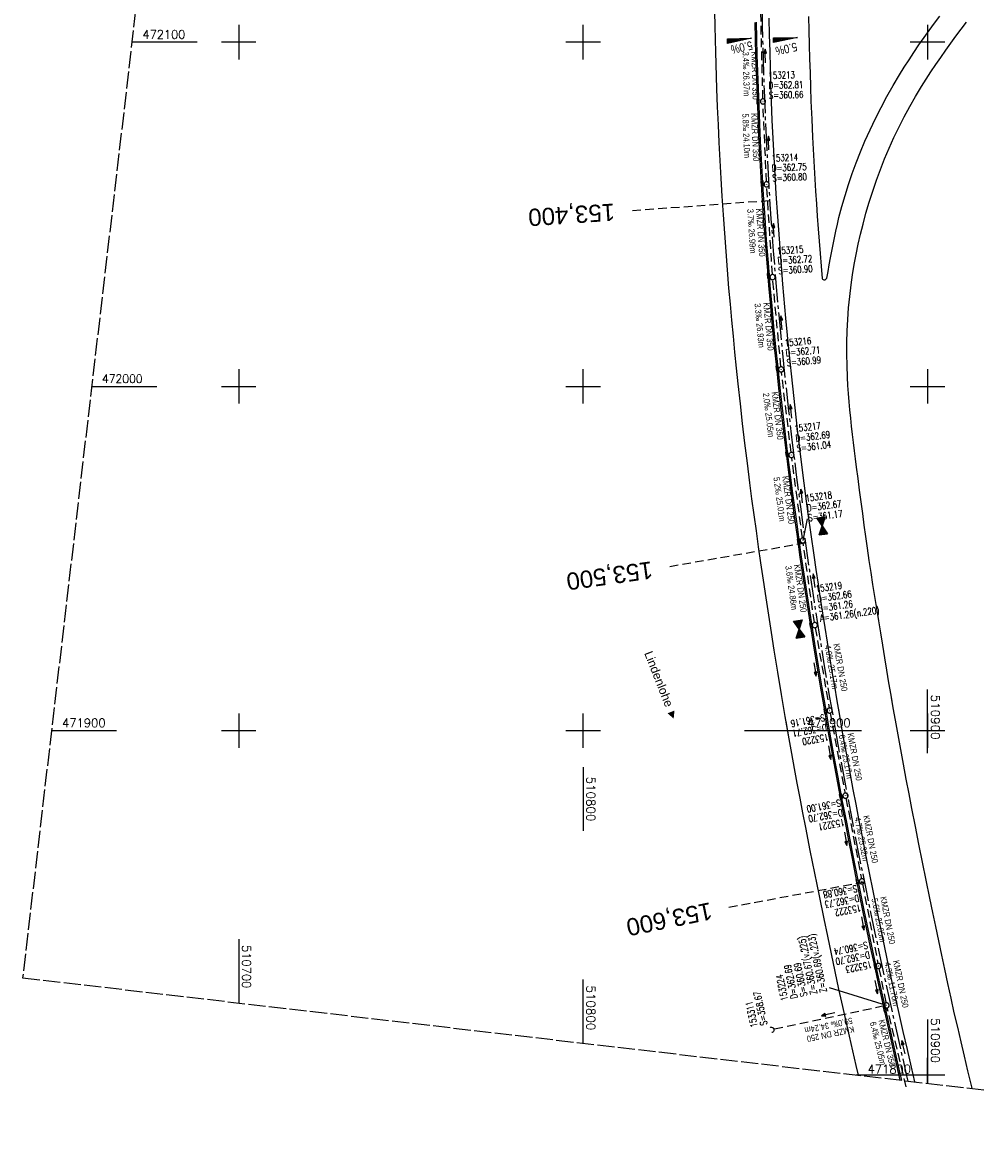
# Model space of a CAD drawing. Extents: x 510637 to 511182, y 471777 to 472747.
# Tile 1 of 10: x 510637 to 510915, y 471777 to 472106. Entities that reach past the tile are written whole.
import ezdxf
from ezdxf.enums import TextEntityAlignment as Align

# ---------------------------------------------------------------- set-up
doc = ezdxf.new("R2010")
doc.units = 0
doc.header["$LTSCALE"] = 10
doc.header["$MEASUREMENT"] = 0
for name, pattern in [('ACHSE', [5.5, 4, -0.5, 0.5, -0.5]), ('LT00', [0]), ('LT14', [0.6, 0.5, -0.1]), ('LT17', [0.15, 0.1, -0.05]), ('STRICHLINIE2', [0.375, 0.25, -0.125])]:
    doc.linetypes.add(name, pattern=pattern)
doc.layers.get('0').update_dxf_attribs({"linetype": 'LT00'})
for name, color, linetype in [('-AX-020', 250, 'ACHSE'), ('-Halt-Pfeil', 4, 'LT00'), ('-Haltung', 7, 'STRICHLINIE2'), ('-Haltungsbeschriftung', 140, 'LT00'), ('-HTP-20O', 11, 'LT00'), ('-HTP-20W', 11, 'LT00'), ('-QUE-20O', 11, 'LT00'), ('-QUE-20W', 11, 'LT00'), ('-Schachtbeschriftung', 5, 'LT00'), ('-ST-20', 30, 'LT17'), ('ORTSRICHTUNG', 7, 'Continuous'), ('V94_AFBR_BAB', 250, 'LT00'), ('V94_KA_PRUF', 182, 'LT00'), ('V94_RASTER', 250, 'LT00'), ('V94_RINNE', 182, 'LT00'), ('V94_SINKK', 182, 'LT00'), ('V94_UK_DURCH', 182, 'LT00'), ('V95_AFBR_BAB', 250, 'LT00'), ('V95_KA_PRUF', 182, 'LT00'), ('V95_RASTER', 250, 'LT00'), ('V95_RINNE', 182, 'LT00'), ('V95_SINKK', 182, 'LT00'), ('V95_UK_DURCH', 182, 'LT00')]:
    doc.layers.add(name, color=color, linetype=linetype)
doc.layers.add('-BLATT_94-RAND', color=7, linetype='LT14', plot=False)
doc.styles.add('Beschrift', font='ARIAL.TTF')
doc.styles.add('Haltungsbeschriftung', font='ARIAL.TTF', dxfattribs={"width": 0.75})
doc.styles.add('schachtbeschriftung', font='romans.shx', dxfattribs={"width": 0.75, "height": 2})
doc.styles.get("Standard").update_dxf_attribs({"font": 'romans.shx'})

# ---------------------------------------------------------------- blocks, each defined once
blk = doc.blocks.new('SYMB0652')
at = {"color": 0, "linetype": 'ByBlock'}
blk.add_lwpolyline([(-0.15, -0.075), (0.15, -0.075), (0.15, 0.075), (-0.15, 0.075), (-0.15, -0.075)], dxfattribs=at)
blk = doc.blocks.new('SYMB0003')
at = {"color": 0, "linetype": 'ByBlock'}
for p, q in [((-0.015712, 0), (0.010166, 0.012015)), ((0, -0.021257), (-0.015712, 0)), ((0.010166, 0.012015), (0, -0.021257))]:
    blk.add_line(p, q, dxfattribs=at)
for points in [[(-0.031395, 0.499013), (-0.093691, 0.491144), (-0.154509, 0.475528), (-0.21289, 0.452414), (-0.267913, 0.422164), (-0.318712, 0.385257), (-0.364484, 0.342274), (-0.404509, 0.293893), (-0.438154, 0.240877), (-0.464888, 0.184062), (-0.484292, 0.124345), (-0.496058, 0.062667), (-0.5, 0)], [(-0.5, 0), (-0.496058, -0.062667), (-0.484292, -0.124345), (-0.464888, -0.184062), (-0.438154, -0.240877), (-0.404509, -0.293893), (-0.364485, -0.342274), (-0.318712, -0.385257), (-0.267914, -0.422164), (-0.21289, -0.452414), (-0.154509, -0.475529), (-0.093691, -0.491144), (-0.031395, -0.499014), (0.031395, -0.499014)], [(0.5, 0), (0.496057, 0.062667), (0.484292, 0.124345), (0.464888, 0.184062), (0.438153, 0.240877), (0.404509, 0.293893), (0.364484, 0.342274), (0.318712, 0.385257), (0.267913, 0.422164), (0.21289, 0.452414), (0.154509, 0.475528), (0.093691, 0.491144), (0.031395, 0.499013), (-0.031395, 0.499013)], [(0.031395, -0.499014), (0.093691, -0.491144), (0.154509, -0.475529), (0.21289, -0.452414), (0.267914, -0.422164), (0.318712, -0.385257), (0.364485, -0.342274), (0.404509, -0.293893), (0.438154, -0.240877), (0.464889, -0.184062), (0.484292, -0.124345), (0.496058, -0.062667), (0.5, 0)]]:
    blk.add_lwpolyline(points, dxfattribs=at)
blk = doc.blocks.new('SYMB1107')
at = {"color": 0, "linetype": 'ByBlock'}
for points in [[(-0.2, 0), (-0.196157, 0.039018), (-0.184776, 0.076537), (-0.166294, 0.111114), (-0.141421, 0.141421), (-0.111114, 0.166294), (-0.076537, 0.184776), (-0.039018, 0.196157), (0, 0.2)], [(0, 0.2), (0.039018, 0.196157), (0.076537, 0.184776), (0.111114, 0.166294), (0.141421, 0.141421), (0.166294, 0.111114), (0.184776, 0.076537), (0.196157, 0.039018), (0.2, 0)]]:
    blk.add_lwpolyline(points, dxfattribs=at)
blk = doc.blocks.new('SYMB0070')
at = {"color": 0, "linetype": 'ByBlock'}
for p, q in [((-0.5, 0), (0.2, 0)), ((0.5, 0), (0.2, 0.1)), ((0.2, 0.1), (0.2, 0)), ((0.468, 0), (0.21, 0.086)), ((0.21, 0.086), (0.21, -0.086)), ((0.21, -0.086), (0.468, 0)), ((0.22, -0.072), (0.437, 0)), ((0.23, -0.058), (0.405, 0)), ((0.24, -0.045), (0.374, 0)), ((0.342, 0), (0.25, 0.031)), ((0.25, 0.031), (0.25, -0.031)), ((0.25, -0.031), (0.342, 0)), ((0.26, -0.017), (0.31, 0)), ((0.27, -0.003), (0.279, 0))]:
    blk.add_line(p, q, dxfattribs=at)
for points in [[(0.2, 0), (0.2, -0.1), (0.5, 0)], [(0.437, 0), (0.22, 0.072), (0.22, -0.072)], [(0.405, 0), (0.23, 0.058), (0.23, -0.058)], [(0.374, 0), (0.24, 0.045), (0.24, -0.045)], [(0.31, 0), (0.26, 0.017), (0.26, -0.017)], [(0.279, 0), (0.27, 0.003), (0.27, -0.003)]]:
    blk.add_lwpolyline(points, dxfattribs=at)
blk = doc.blocks.new('SYMB0072')
at = {"color": 0, "linetype": 'ByBlock'}
for p, q in [((-0.5, -0.25), (-0.5, 0.25)), ((-0.5, 0.25), (0, 0)), ((-0.5, -0.25), (-0.5, 0.25)), ((0, 0), (-0.5, -0.25)), ((-0.48, -0.24), (-0.48, 0.24)), ((-0.46, -0.23), (-0.46, 0.23)), ((-0.44, -0.22), (-0.44, 0.22)), ((-0.42, -0.21), (-0.42, 0.21)), ((-0.4, -0.2), (-0.4, 0.2)), ((-0.38, -0.19), (-0.38, 0.19)), ((-0.36, -0.18), (-0.36, 0.18)), ((-0.34, -0.17), (-0.34, 0.17)), ((-0.32, -0.16), (-0.32, 0.16)), ((-0.3, -0.15), (-0.3, 0.15)), ((-0.28, -0.14), (-0.28, 0.14)), ((-0.26, -0.13), (-0.26, 0.13)), ((-0.24, -0.12), (-0.24, 0.12)), ((-0.22, -0.11), (-0.22, 0.11)), ((-0.2, -0.1), (-0.2, 0.1)), ((-0.18, -0.09), (-0.18, 0.09)), ((-0.16, -0.08), (-0.16, 0.08)), ((-0.14, -0.07), (-0.14, 0.07)), ((-0.12, -0.06), (-0.12, 0.06)), ((-0.1, -0.05), (-0.1, 0.05)), ((-0.08, -0.04), (-0.08, 0.04)), ((-0.06, -0.03), (-0.06, 0.03)), ((-0.04, -0.02), (-0.04, 0.02)), ((-0.02, -0.01), (-0.02, 0.01)), ((0.02, -0.01), (0.02, 0.01)), ((0.04, -0.02), (0.04, 0.02)), ((0.06, -0.03), (0.06, 0.03)), ((0.08, -0.04), (0.08, 0.04)), ((0.1, -0.05), (0.1, 0.05)), ((0.12, -0.06), (0.12, 0.06)), ((0.14, -0.07), (0.14, 0.07)), ((0.16, -0.08), (0.16, 0.08)), ((0.18, -0.09), (0.18, 0.09)), ((0.2, -0.1), (0.2, 0.1)), ((0.22, -0.11), (0.22, 0.11)), ((0.24, -0.12), (0.24, 0.12)), ((0.26, -0.13), (0.26, 0.13)), ((0.28, -0.14), (0.28, 0.14)), ((0.3, -0.15), (0.3, 0.15)), ((0.32, -0.16), (0.32, 0.16)), ((0.34, -0.17), (0.34, 0.17)), ((0.36, -0.18), (0.36, 0.18)), ((0.38, -0.19), (0.38, 0.19)), ((0.4, -0.2), (0.4, 0.2)), ((0.42, -0.21), (0.42, 0.21)), ((0.44, -0.22), (0.44, 0.22)), ((0.46, -0.23), (0.46, 0.23)), ((0.48, -0.24), (0.48, 0.24)), ((0.5, -0.25), (0.5, 0.25))]:
    blk.add_line(p, q, dxfattribs=at)
blk.add_lwpolyline([(0, 0), (0.5, 0.25), (0.5, -0.25), (0, 0)], dxfattribs=at)

msp = doc.modelspace()

# ---------------------------------------------------------------- linework, layer by layer
at = {"layer": '-AX-020', "ltscale": 0.2, "flags": 128}
msp.add_lwpolyline([(511023.59, 472714.43), (511020.98, 472710.35), (511016.01, 472702.43), (511011.12, 472694.47), (511006.29, 472686.47), (511001.53, 472678.43), (510996.84, 472670.35), (510992.22, 472662.22), (510987.67, 472654.06), (510983.19, 472645.86), (510978.78, 472637.62), (510974.44, 472629.35), (510970.17, 472621.04), (510965.98, 472612.69), (510961.85, 472604.3), (510957.8, 472595.88), (510953.82, 472587.43), (510949.91, 472578.94), (510946.07, 472570.42), (510942.31, 472561.87), (510938.62, 472553.28), (510935.01, 472544.67), (510931.46, 472536.02), (510928, 472527.34), (510924.6, 472518.64), (510921.29, 472509.9), (510918.04, 472501.14), (510914.87, 472492.35), (510911.78, 472483.53), (510908.76, 472474.69), (510905.82, 472465.82), (510902.96, 472456.92), (510900.17, 472448), (510897.45, 472439.06), (510894.82, 472430.1), (510892.26, 472421.11), (510889.78, 472412.1), (510887.37, 472403.07), (510885.04, 472394.02), (510882.79, 472384.95), (510880.62, 472375.87), (510878.53, 472366.76), (510876.51, 472357.64), (510874.57, 472348.49), (510872.71, 472339.34), (510870.93, 472330.16), (510869.23, 472320.98), (510867.6, 472311.77), (510866.06, 472302.56), (510864.59, 472293.33), (510863.2, 472284.09), (510861.89, 472274.84), (510860.67, 472265.57), (510859.52, 472256.3), (510858.45, 472247.02), (510857.45, 472237.73), (510856.54, 472228.43), (510855.71, 472219.12), (510854.96, 472209.81), (510854.29, 472200.49), (510853.7, 472191.16), (510853.18, 472181.83), (510852.75, 472172.5), (510852.4, 472163.16), (510852.13, 472153.82), (510851.93, 472144.48), (510851.82, 472135.13), (510851.79, 472125.79), (510851.84, 472116.44), (510851.96, 472107.1), (510852.01, 472104.71), (510852.24, 472095.37), (510852.54, 472086.03), (510852.93, 472076.69), (510853.39, 472067.36), (510853.92, 472058.03), (510854.53, 472048.71), (510855.21, 472039.39), (510855.96, 472030.07), (510856.78, 472020.77), (510857.67, 472011.46), (510858.63, 472002.17), (510859.65, 471992.88), (510860.73, 471983.6), (510861.88, 471974.33), (510863.09, 471965.06), (510864.36, 471955.8), (510865.69, 471946.55), (510867.08, 471937.31), (510868.53, 471928.08), (510870.02, 471918.86), (510871.58, 471909.64), (510873.18, 471900.44), (510874.84, 471891.24), (510876.54, 471882.05), (510878.3, 471872.88), (510880.1, 471863.71), (510881.95, 471854.55), (510883.84, 471845.4), (510885.78, 471836.26), (510887.76, 471827.12), (510889.78, 471818), (510891.83, 471808.88), (510893.93, 471799.78), (510894.29, 471798.25)], dxfattribs=at)
at = {"layer": '-BLATT_94-RAND'}
msp.add_lwpolyline([(510744.52, 472747.01), (510637.26, 471828.25), (511074.29, 471777.23), (511181.55, 472695.99), (510744.52, 472747.01)], dxfattribs=at)
at = {"layer": '-Haltung'}
for p, q in [((510852.2, 472083.52), (510851.59, 472108.38)), ((510853.24, 472059.44), (510852.25, 472082.02)), ((510854.95, 472032.5), (510853.32, 472057.94)), ((510857.43, 472005.69), (510855.07, 472031.01)), ((510860.4, 471980.81), (510857.59, 472004.2)), ((510863.68, 471956.02), (510860.59, 471979.33)), ((510867.16, 471931.4), (510863.88, 471954.53)), ((510867.39, 471929.92), (510871.45, 471906.6)), ((510871.72, 471905.13), (510876.04, 471881.86)), ((510876.32, 471880.38), (510880.82, 471856.99)), ((510881.1, 471855.52), (510885.6, 471832.4)), ((510885.89, 471830.93), (510887.95, 471820.93)), ((510885.89, 471830.93), (510887.95, 471820.93)), ((510887.37, 471820.04), (510855.34, 471813.24)), ((510893.82, 471796.58), (510888.28, 471819.47))]:
    msp.add_line(p, q, dxfattribs=at)
at = {"layer": '-QUE-20O'}
for p, q in [((510855.34, 472101.25), (510855.37, 472099.86)), ((510855.67, 472099.93), (510855.64, 472101.26)), ((510855.94, 472101.27), (510855.96, 472100)), ((510856.26, 472100.06), (510856.24, 472101.27)), ((510856.54, 472101.28), (510856.56, 472100.13)), ((510856.86, 472100.19), (510856.84, 472101.28)), ((510857.14, 472101.29), (510857.16, 472100.26)), ((510857.46, 472100.33), (510857.44, 472101.3)), ((510857.74, 472101.3), (510857.76, 472100.39)), ((510858.05, 472100.46), (510858.04, 472101.31)), ((510858.34, 472101.31), (510858.35, 472100.52)), ((510858.65, 472100.59), (510858.64, 472101.32)), ((510858.94, 472101.33), (510858.95, 472100.66)), ((510859.25, 472100.72), (510859.24, 472101.33)), ((510859.54, 472101.34), (510859.55, 472100.79)), ((510859.85, 472100.85), (510859.84, 472101.34)), ((510860.14, 472101.35), (510860.15, 472100.92)), ((510860.44, 472100.99), (510860.44, 472101.36)), ((510860.74, 472101.36), (510860.74, 472101.05)), ((510861.04, 472101.12), (510861.04, 472101.37)), ((510861.34, 472101.37), (510861.34, 472101.18)), ((510861.64, 472101.25), (510861.64, 472101.38)), ((510861.94, 472101.39), (510861.94, 472101.32)), ((510862.24, 472101.38), (510862.24, 472101.39))]:
    msp.add_line(p, q, dxfattribs=at)
msp.add_lwpolyline([(510855.32, 472099.85), (510855.29, 472101.25), (510862.29, 472101.39), (510855.32, 472099.85)], dxfattribs=at)
at = {"layer": '-QUE-20W'}
for p, q in [((510841.94, 472100.98), (510841.97, 472099.59)), ((510842.27, 472099.66), (510842.24, 472100.99)), ((510842.54, 472101), (510842.57, 472099.73)), ((510842.87, 472099.79), (510842.84, 472101)), ((510843.14, 472101.01), (510843.16, 472099.86)), ((510843.46, 472099.92), (510843.44, 472101.01)), ((510843.74, 472101.02), (510843.76, 472099.99)), ((510844.06, 472100.06), (510844.04, 472101.03)), ((510844.34, 472101.03), (510844.36, 472100.12)), ((510844.66, 472100.19), (510844.64, 472101.04)), ((510844.94, 472101.04), (510844.96, 472100.25)), ((510845.25, 472100.32), (510845.24, 472101.05)), ((510845.54, 472101.06), (510845.55, 472100.39)), ((510845.85, 472100.45), (510845.84, 472101.06)), ((510846.14, 472101.07), (510846.15, 472100.52)), ((510846.45, 472100.58), (510846.44, 472101.07)), ((510846.74, 472101.08), (510846.75, 472100.65)), ((510847.05, 472100.72), (510847.04, 472101.09)), ((510847.34, 472101.09), (510847.35, 472100.78)), ((510847.64, 472100.85), (510847.64, 472101.1)), ((510847.94, 472101.1), (510847.94, 472100.91)), ((510848.24, 472100.98), (510848.24, 472101.11)), ((510848.54, 472101.12), (510848.54, 472101.05)), ((510848.84, 472101.11), (510848.84, 472101.12))]:
    msp.add_line(p, q, dxfattribs=at)
msp.add_lwpolyline([(510841.92, 472099.58), (510841.89, 472100.98), (510848.89, 472101.12), (510841.92, 472099.58)], dxfattribs=at)
at = {"layer": '-Schachtbeschriftung'}
for p, q in [((510865.03, 471961.56), (510863.78, 471955.27)), ((510888.1, 471820.2), (510871.51, 471825.33))]:
    msp.add_line(p, q, dxfattribs=at)
at = {"layer": '-ST-20', "ltscale": 2.5}
for p, q in [((510854.18, 472053.93), (510814.29, 472051.01)), ((510809.31, 472050.65), (510809.27, 472050.65)), ((510864.55, 471954.49), (510825.13, 471947.62)), ((510881.66, 471855.98), (510842.33, 471848.67))]:
    msp.add_line(p, q, dxfattribs=at)
at = {"layer": 'V94_AFBR_BAB'}
for points in [[(510879.91, 471799.92), (510879.26, 471802.74), (510878.28, 471807.02), (510877.31, 471811.3), (510876.35, 471815.58), (510875.39, 471819.87), (510874.28, 471824.96), (510873.18, 471830.07), (510872.09, 471835.17), (510871.02, 471840.28), (510869.96, 471845.39), (510868.61, 471852), (510867.28, 471858.61), (510865.96, 471865.23), (510864.67, 471871.85), (510863.83, 471876.15), (510863.01, 471880.45), (510862.19, 471884.76), (510861.39, 471889.06), (510860.59, 471893.37), (510859.81, 471897.68), (510858.68, 471904.11), (510857.58, 471910.54), (510856.51, 471916.98), (510855.46, 471923.42), (510854.66, 471928.49), (510853.88, 471933.55), (510853.11, 471938.63), (510852.36, 471943.7), (510851.62, 471948.78), (510850.95, 471953.42), (510850.3, 471958.06), (510849.65, 471962.7), (510849.03, 471967.35), (510848.42, 471971.99), (510847.69, 471977.73), (510846.99, 471983.47), (510846.32, 471989.21), (510845.66, 471994.96), (510845.04, 472000.71), (510844.55, 472005.34), (510844.07, 472009.97), (510843.62, 472014.6), (510843.18, 472019.23), (510842.75, 472023.87), (510842.35, 472028.5), (510841.91, 472033.84), (510841.5, 472039.19), (510841.12, 472044.53), (510840.75, 472049.88), (510840.41, 472055.22), (510840.09, 472060.42), (510839.8, 472065.62), (510839.52, 472070.81), (510839.27, 472076.01), (510839.05, 472081.21), (510838.85, 472086.41), (510838.73, 472089.99), (510838.62, 472093.56), (510838.52, 472097.14), (510838.43, 472100.71), (510838.35, 472104.7), (510838.27, 472108.69)], [(510865.48, 472107.44), (510865.57, 472103.34), (510865.66, 472099.25), (510865.77, 472095.15), (510865.89, 472091.05), (510866.02, 472086.95), (510866.16, 472082.86), (510866.37, 472077.62), (510866.6, 472072.39), (510866.86, 472067.16), (510867.15, 472061.93), (510867.48, 472056.71), (510867.72, 472053.08), (510867.98, 472049.45), (510868.24, 472045.82), (510868.52, 472042.19), (510868.8, 472038.57), (510869.09, 472034.94), (510869.38, 472031.31)], [(510870.78, 472031.42), (510871.12, 472033.39), (510871.47, 472035.35), (510871.82, 472037.31), (510872.19, 472039.27), (510872.57, 472041.23), (510872.96, 472043.19), (510873.38, 472045.14), (510873.81, 472047.08), (510874.28, 472049.02)], [(510913, 471796.06), (510912.87, 471796.59), (510912.3, 471798.9), (510911.74, 471801.21), (510910.72, 471805.43), (510909.72, 471809.65), (510908.75, 471813.87), (510907.78, 471818.1), (510906.84, 471822.33), (510905.91, 471826.57), (510905.01, 471830.7), (510904.13, 471834.83), (510903.25, 471838.96), (510902.39, 471843.09), (510901.53, 471847.23), (510900.68, 471851.37), (510899.62, 471856.58), (510898.56, 471861.79), (510897.52, 471867), (510896.49, 471872.22), (510895.46, 471877.44), (510894.64, 471881.7), (510893.82, 471885.97), (510893.02, 471890.24), (510892.22, 471894.51), (510891.45, 471898.78), (510890.68, 471903.05), (510890.05, 471906.68), (510889.43, 471910.3), (510888.81, 471913.93), (510888.2, 471917.56), (510887.6, 471921.19), (510887.01, 471924.82), (510886.41, 471928.45), (510885.84, 471931.95), (510885.28, 471935.45), (510884.72, 471938.96), (510884.16, 471942.46), (510883.62, 471945.97), (510883.09, 471949.48), (510882.57, 471952.99), (510882.09, 471956.36), (510881.63, 471959.73), (510881.17, 471963.1), (510880.72, 471966.47), (510880.28, 471969.84), (510879.84, 471973.21), (510879.41, 471976.59), (510879.11, 471978.95), (510878.81, 471981.32), (510878.51, 471983.68), (510878.23, 471986.05), (510877.95, 471988.42), (510877.7, 471990.79), (510877.46, 471993.16), (510877.24, 471995.54), (510877.05, 471997.91), (510876.89, 472000.29), (510876.76, 472002.67), (510876.64, 472006.03), (510876.58, 472009.38), (510876.6, 472012.74), (510876.69, 472016.1), (510876.85, 472019.46), (510877.09, 472022.81), (510877.41, 472026.15), (510877.81, 472029.48), (510878.24, 472032.45), (510878.72, 472035.4), (510879.27, 472038.35), (510879.88, 472041.28), (510880.54, 472044.2), (510881.27, 472047.11)], [(510869.38, 472031.31), (510869.54, 472031.18), (510869.71, 472031.07), (510869.88, 472030.99), (510870.05, 472030.95), (510870.23, 472030.99), (510870.41, 472031.1), (510870.59, 472031.25), (510870.78, 472031.42)]]:
    msp.add_lwpolyline(points, dxfattribs=at)
at = {"layer": 'V94_AFBR_BAB', "color": 0}
for points in [[(510896.35, 471798), (510895.36, 471802.26), (510894.16, 471807.45), (510892.97, 471812.64), (510891.8, 471817.83), (510890.64, 471823.03), (510888.81, 471831.42), (510887.02, 471839.81), (510885.27, 471848.22), (510884.2, 471853.45), (510883.15, 471858.67), (510882.11, 471863.9), (510881.08, 471869.14), (510880.06, 471874.37), (510879.24, 471878.66), (510878.42, 471882.96), (510877.62, 471887.25), (510876.82, 471891.55), (510876.03, 471895.85), (510875.26, 471900.15), (510874.51, 471904.42), (510873.78, 471908.68), (510873.05, 471912.95), (510872.34, 471917.22), (510871.64, 471921.49), (510870.94, 471925.76), (510870.27, 471929.97), (510869.6, 471934.18), (510868.94, 471938.39), (510868.3, 471942.6), (510867.66, 471946.82), (510867.04, 471951.03), (510866.19, 471956.99), (510865.37, 471962.95), (510864.57, 471968.91), (510863.8, 471974.88), (510863.02, 471981.17), (510862.27, 471987.47), (510861.55, 471993.77), (510860.85, 472000.07), (510859.83, 472009.94), (510858.89, 472019.82), (510858.02, 472029.7), (510857.48, 472036.27), (510856.98, 472042.83), (510856.51, 472049.4), (510856.08, 472055.97), (510855.75, 472061.31), (510855.45, 472066.65), (510855.18, 472071.99), (510854.93, 472077.33), (510854.71, 472082.67), (510854.54, 472087.54), (510854.39, 472092.4), (510854.26, 472097.27), (510854.15, 472102.13), (510854.06, 472107)], [(510874.28, 472049.02), (510875.12, 472052.25), (510876.05, 472055.47), (510877.06, 472058.67), (510878.14, 472061.84), (510879.29, 472064.98), (510880.52, 472068.1), (510881.82, 472071.19), (510883.3, 472074.5), (510884.86, 472077.78), (510886.5, 472081.02), (510888.21, 472084.22), (510889.99, 472087.38), (510891.85, 472090.5), (510893.22, 472092.7), (510894.63, 472094.88), (510896.06, 472097.03), (510897.52, 472099.17), (510899.01, 472101.3), (510900.52, 472103.41), (510902.05, 472105.5), (510903.6, 472107.58)], [(510881.27, 472047.11), (510882.13, 472050.34), (510883.07, 472053.55), (510884.08, 472056.73), (510885.16, 472059.9), (510886.32, 472063.03), (510887.55, 472066.14), (510888.86, 472069.24), (510890.26, 472072.31), (510891.72, 472075.35), (510893.26, 472078.35), (510894.87, 472081.31), (510896.54, 472084.24), (510898.27, 472087.12), (510899.62, 472089.27), (510900.99, 472091.39), (510902.4, 472093.5), (510903.83, 472095.58), (510905.29, 472097.65), (510906.76, 472099.7), (510908.26, 472101.74), (510909.78, 472103.77), (510911.31, 472105.79)]]:
    msp.add_lwpolyline(points, dxfattribs=at)
at = {"layer": 'V94_RASTER'}
for p, q in [((510700, 472105), (510700, 472095)), ((510800, 472095), (510800, 472105)), ((510900, 472105), (510900, 472095)), ((510687.89, 472100), (510668.98, 472100)), ((510705, 472100), (510695, 472100)), ((510805, 472100), (510795, 472100)), ((510905, 472100), (510895, 472100)), ((510700, 472005), (510700, 471995)), ((510800, 471995), (510800, 472005)), ((510900, 472005), (510900, 471995)), ((510657.31, 472000), (510676.22, 472000)), ((510695, 472000), (510705, 472000)), ((510795, 472000), (510805, 472000)), ((510895, 472000), (510905, 472000)), ((510700, 471905), (510700, 471895)), ((510800, 471895), (510800, 471905)), ((510900, 471905), (510900, 471895)), ((510664.54, 471900), (510645.63, 471900)), ((510705, 471900), (510695, 471900)), ((510805, 471900), (510795, 471900)), ((510905, 471900), (510895, 471900)), ((510700, 471839.43), (510700, 471820.93)), ((510800, 471809.25), (510800, 471827.75)), ((510900, 471816.08), (510900, 471797.58)), ((510879.25, 471800), (510905, 471800))]:
    msp.add_line(p, q, dxfattribs=at)
at = {"layer": 'V94_RINNE'}
for points in [[(510849.85, 472105.69), (510849.96, 472100.91), (510850.09, 472096.12), (510850.24, 472091.33), (510850.41, 472086.55), (510850.61, 472081.36), (510850.82, 472076.17), (510851.06, 472070.99), (510851.32, 472065.81), (510851.6, 472060.63), (510851.91, 472055.45), (510852.19, 472051.08), (510852.5, 472046.71), (510852.82, 472042.35), (510853.15, 472037.99), (510853.5, 472033.63), (510853.87, 472029.27), (510854.39, 472023.31), (510854.93, 472017.37), (510855.5, 472011.42), (510856.1, 472005.47), (510856.72, 471999.53), (510857.42, 471993.21), (510858.15, 471986.89), (510858.91, 471980.57), (510859.7, 471974.26), (510860.48, 471968.3), (510861.28, 471962.35), (510862.11, 471956.4), (510862.96, 471950.45), (510863.88, 471944.13), (510864.83, 471937.82), (510865.81, 471931.51), (510866.81, 471925.21), (510867.86, 471918.76), (510868.94, 471912.32), (510870.04, 471905.88), (510871.17, 471899.45), (510872.11, 471894.22), (510873.07, 471889), (510874.05, 471883.77), (510875.04, 471878.55), (510876.04, 471873.34), (510877.05, 471868.13), (510878.08, 471862.92), (510879.12, 471857.72), (510880.17, 471852.52), (510881.24, 471847.33), (510882.3, 471842.24), (510883.38, 471837.16), (510884.47, 471832.09), (510885.58, 471827.01), (510886.69, 471821.94), (510888.14, 471815.45), (510889.6, 471808.97), (510891.08, 471802.49), (510892, 471798.51)], [(510892.55, 471798.45), (510892.09, 471800.43), (510891.09, 471804.74), (510890.1, 471809.07), (510889.12, 471813.39), (510888.14, 471817.71), (510887.18, 471822.04), (510885.79, 471828.38), (510884.41, 471834.72), (510883.06, 471841.07), (510881.74, 471847.42), (510879.96, 471856.08), (510878.22, 471864.74), (510876.52, 471873.42), (510875.26, 471879.95), (510874.04, 471886.48), (510872.83, 471893.01), (510871.65, 471899.55), (510870.52, 471905.98), (510869.42, 471912.41), (510868.34, 471918.85), (510867.29, 471925.29), (510866.29, 471931.59), (510865.32, 471937.91), (510864.37, 471944.22), (510863.45, 471950.54), (510862.77, 471955.3), (510862.1, 471960.06), (510861.45, 471964.82), (510860.81, 471969.58), (510860.19, 471974.35), (510859.56, 471979.39), (510858.95, 471984.44), (510858.36, 471989.49), (510857.78, 471994.54), (510857.23, 471999.6), (510856.6, 472005.53), (510855.99, 472011.47), (510855.41, 472017.4), (510854.86, 472023.34), (510854.34, 472029.28), (510853.79, 472035.87), (510853.28, 472042.46), (510852.82, 472049.05), (510852.39, 472055.65), (510852.08, 472060.81), (510851.8, 472065.97), (510851.54, 472071.14), (510851.3, 472076.3), (510851.09, 472081.47), (510850.89, 472086.64), (510850.72, 472091.43), (510850.58, 472096.23), (510850.45, 472101.03), (510850.34, 472105.82)]]:
    msp.add_lwpolyline(points, dxfattribs=at)
at = {"layer": 'V95_AFBR_BAB'}
for points in [[(510913, 471796.06), (510912.87, 471796.59), (510912.3, 471798.9), (510911.74, 471801.21), (510910.72, 471805.43), (510909.72, 471809.65), (510908.75, 471813.87), (510907.78, 471818.1), (510906.84, 471822.33), (510905.91, 471826.57), (510905.01, 471830.7), (510904.13, 471834.83), (510903.25, 471838.96), (510902.39, 471843.09), (510901.53, 471847.23), (510900.68, 471851.37), (510899.62, 471856.58), (510898.56, 471861.79), (510897.52, 471867), (510896.49, 471872.22), (510895.46, 471877.44), (510894.64, 471881.7), (510893.82, 471885.97), (510893.02, 471890.24), (510892.22, 471894.51), (510891.45, 471898.78), (510890.68, 471903.05), (510890.05, 471906.68), (510889.54, 471909.63)], [(510896.35, 471798), (510895.36, 471802.26), (510894.16, 471807.45), (510892.97, 471812.64), (510891.8, 471817.83), (510890.64, 471823.03), (510888.81, 471831.42), (510887.02, 471839.81), (510885.27, 471848.22), (510884.2, 471853.45), (510883.15, 471858.67), (510882.11, 471863.9), (510881.08, 471869.14), (510880.06, 471874.37), (510879.24, 471878.66), (510878.42, 471882.96), (510877.62, 471887.25), (510876.82, 471891.55), (510876.03, 471895.85), (510875.26, 471900.15), (510874.51, 471904.42), (510874.21, 471906.17)], [(510879.91, 471799.92), (510879.26, 471802.74), (510878.28, 471807.02), (510877.31, 471811.3), (510876.35, 471815.58), (510875.39, 471819.87), (510874.28, 471824.96), (510873.18, 471830.07), (510872.09, 471835.17), (510871.02, 471840.28), (510869.96, 471845.39), (510868.61, 471852), (510867.28, 471858.61), (510865.96, 471865.23), (510864.67, 471871.85), (510863.83, 471876.15), (510863.01, 471880.45), (510862.19, 471884.76), (510861.39, 471889.06), (510860.59, 471893.37), (510859.81, 471897.68), (510858.92, 471902.72)]]:
    msp.add_lwpolyline(points, dxfattribs=at)
at = {"layer": 'V95_RASTER'}
for p, q in [((510900, 471893.49), (510900, 471911.99)), ((510880.87, 471900), (510846.86, 471900)), ((510905, 471900), (510895, 471900)), ((510800, 471889.42), (510800, 471870.92)), ((510900, 471797.58), (510900, 471805)), ((510895, 471800), (510905, 471800))]:
    msp.add_line(p, q, dxfattribs=at)
at = {"layer": 'V95_RINNE'}
for points in [[(510870.15, 471905.26), (510871.17, 471899.45), (510872.11, 471894.22), (510873.07, 471889), (510874.05, 471883.77), (510875.04, 471878.55), (510876.04, 471873.34), (510877.05, 471868.13), (510878.08, 471862.92), (510879.12, 471857.72), (510880.17, 471852.52), (510881.24, 471847.33), (510882.3, 471842.24), (510883.38, 471837.16), (510884.47, 471832.09), (510885.58, 471827.01), (510886.69, 471821.94), (510888.14, 471815.45), (510889.6, 471808.97), (510891.08, 471802.49), (510892, 471798.51)], [(510892.55, 471798.45), (510892.09, 471800.43), (510891.09, 471804.74), (510890.1, 471809.07), (510889.12, 471813.39), (510888.14, 471817.71), (510887.18, 471822.04), (510885.79, 471828.38), (510884.41, 471834.72), (510883.06, 471841.07), (510881.74, 471847.42), (510879.96, 471856.08), (510878.22, 471864.74), (510876.52, 471873.42), (510875.26, 471879.95), (510874.04, 471886.48), (510872.83, 471893.01), (510871.65, 471899.55), (510870.63, 471905.36)]]:
    msp.add_lwpolyline(points, dxfattribs=at)

# ---------------------------------------------------------------- block references
at = {"layer": '-Halt-Pfeil', "yscale": 3.999999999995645, "zscale": 4}
for p, xscale, rotation in [((510852.9, 472095.98), 3.999999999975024, 91.3933639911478), ((510853.88, 472070.68), 3.99999999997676, 92.5146139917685), ((510855.36, 472045.33), 4.000000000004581, 93.6713939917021), ((510857.62, 472018.47), 4.000000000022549, 95.32843399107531), ((510860.37, 471992.73), 4.000000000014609, 96.84874399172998), ((510863.47, 471968.2), 4.000000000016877, 97.55442399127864), ((510867.08, 471943.55), 4.000000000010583, 98.06417399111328), ((510867.3, 471917.78), 3.999999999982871, 279.8766839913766), ((510871.58, 471893.6), 3.999999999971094, 280.5261639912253), ((510876.22, 471868.61), 4.000000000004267, 280.8745439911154), ((510881.18, 471844), 4.000000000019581, 281.0105639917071), ((510885.11, 471825.49), 3.999999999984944, 281.6166139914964), ((510871.14, 471817.62), 4.000000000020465, 191.9815339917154), ((510892.99, 471808.12), 4.000000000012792, 103.606343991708)]:
    msp.add_blockref('SYMB0070', p, dxfattribs=dict(at, xscale=xscale, rotation=rotation))
at = {"layer": '-HTP-20O', "xscale": 5.000000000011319, "yscale": 5, "zscale": 5, "rotation": 277.8834999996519}
msp.add_blockref('SYMB0072', (510869.4, 471959.51), dxfattribs=at)
at = {"layer": '-HTP-20W', "xscale": 4.99999999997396, "yscale": 5, "zscale": 5, "rotation": 278.9769499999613}
msp.add_blockref('SYMB0072', (510862.73, 471929.53), dxfattribs=at)
at = {"layer": 'V94_KA_PRUF', "xscale": 1.500000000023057, "yscale": 1.5, "zscale": 1.5, "rotation": 263.3409047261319}
for p in [(510852.22, 472082.77), (510853.27, 472058.69), (510855, 472031.75), (510857.5, 472004.94), (510860.49, 471980.07), (510863.78, 471955.27), (510867.27, 471930.66), (510871.58, 471905.86), (510876.18, 471881.12), (510880.96, 471856.25), (510885.74, 471831.66), (510888.1, 471820.2)]:
    msp.add_blockref('SYMB0003', p, dxfattribs=at)
at = {"layer": 'V94_SINKK', "zscale": 4.5}
for p, xscale, yscale, rotation in [((510850.76, 472082.77), 4.500000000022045, 4.499999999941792, 92.17012582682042), ((510851.95, 472059), 4.499999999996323, 4.5, 273.4277334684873), ((510853.86, 472032.16), 4.500000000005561, 4.5, 274.7865818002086), ((510856.38, 472005.23), 4.499999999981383, 4.5, 276.0064108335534), ((510859.21, 471980.31), 4.499999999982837, 4.5, 96.87054082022), ((510862.59, 471955), 4.499999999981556, 4.5, 278.1264372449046), ((510866.21, 471930.51), 4.499999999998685, 4.5, 279.0255214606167), ((510870.32, 471905.73), 4.500000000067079, 4.499999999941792, 99.71663029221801), ((510874.84, 471880.9), 4.500000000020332, 4.5, 280.8591051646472), ((510879.67, 471856.16), 4.499999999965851, 4.5, 281.4575527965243), ((510884.86, 471831.5), 4.50000000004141, 4.5, 282.2852376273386), ((510887.6, 471819.08), 4.500000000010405, 4.5, 282.5670016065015)]:
    msp.add_blockref('SYMB0652', p, dxfattribs=dict(at, xscale=xscale, yscale=yscale, rotation=rotation))
at = {"layer": 'V94_UK_DURCH', "xscale": 4.000000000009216, "yscale": 4, "zscale": 4, "rotation": 294.1090530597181}
msp.add_blockref('SYMB1107', (510854.6, 471813.09), dxfattribs=at)
at = {"layer": 'V95_KA_PRUF', "xscale": 1.500000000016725, "yscale": 1.500000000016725, "zscale": 1.5, "rotation": 282.7179066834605}
for p in [(510871.58, 471905.86), (510876.18, 471881.12), (510880.96, 471856.25), (510885.74, 471831.66), (510888.1, 471820.2)]:
    msp.add_blockref('SYMB0003', p, dxfattribs=at)
at = {"layer": 'V95_SINKK', "zscale": 4.5}
for p, xscale, yscale, rotation in [((510870.32, 471905.73), 4.499999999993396, 4.499999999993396, 282.7179066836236), ((510874.84, 471880.9), 4.499999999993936, 4.499999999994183, 281.010340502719), ((510879.67, 471856.16), 4.499999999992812, 4.499999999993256, 281.6304886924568), ((510884.86, 471831.5), 4.499999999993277, 4.49999999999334, 282.4225753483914), ((510887.6, 471819.08), 4.499999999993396, 4.499999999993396, 282.7188547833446)]:
    msp.add_blockref('SYMB0652', p, dxfattribs=dict(at, xscale=xscale, yscale=yscale, rotation=rotation))
at = {"layer": 'V95_UK_DURCH', "xscale": 4.000000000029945, "yscale": 4.000000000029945, "zscale": 4, "rotation": 282.7179066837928}
msp.add_blockref('SYMB1107', (510854.6, 471813.09), dxfattribs=at)

# ---------------------------------------------------------------- texts
at = {"layer": '-Haltungsbeschriftung', "style": 'Haltungsbeschriftung', "width": 0.75}
for s, rotation, p in [('3.4‰ 26.37m', 271.3934, (510846.32, 472097.22)), ('KMZR DN 350', 271.3934, (510848.88, 472097.28)), ('5.8‰ 24.10m', 272.5146, (510846.21, 472079.25)), ('KMZR DN 350', 272.5146, (510848.76, 472079.36)), ('3.7‰ 26.99m', 273.6714, (510847.64, 472051.49)), ('KMZR DN 350', 273.6714, (510850.2, 472051.66)), ('3.3‰ 26.93m', 275.3284, (510849.75, 472024.06)), ('KMZR DN 350', 275.3284, (510852.3, 472024.29)), ('2.0‰ 25.05m', 276.8487, (510852.18, 471998.04)), ('KMZR DN 350', 276.8487, (510854.72, 471998.34)), ('5.2‰ 25.01m', 277.5544, (510855.26, 471973.53)), ('KMZR DN 250', 277.5544, (510857.8, 471973.87)), ('3.6‰ 24.86m', 278.0642, (510858.68, 471947.8)), ('KMZR DN 250', 278.0642, (510861.22, 471948.16)), ('4.0‰ 25.17m', 279.8767, (510870.11, 471924.71)), ('KMZR DN 250', 279.8767, (510872.64, 471925.15)), ('6.4‰ 25.17m', 280.5262, (510874.2, 471898.67)), ('KMZR DN 250', 280.5262, (510876.72, 471899.14)), ('4.7‰ 25.32m', 280.8745, (510878.76, 471874.73)), ('KMZR DN 250', 280.8745, (510881.28, 471875.21)), ('KMZR DN 250', 281.0106, (510886.24, 471851.64)), ('5.6‰ 25.05m', 281.0106, (510883.72, 471851.15)), ('4.3‰ 11.70m', 281.6166, (510887.45, 471832.6)), ('KMZR DN 250', 281.6166, (510889.96, 471833.12)), ('59.0‰ 34.24m', 191.9815, (510878, 471816.71)), ('6.4‰ 25.05m', 283.6063, (510883.24, 471815.24)), ('KMZR DN 350', 283.6063, (510885.72, 471815.85)), ('KMZR DN 250', 191.9815, (510878.53, 471814.21))]:
    msp.add_text(s, height=1.8, rotation=rotation, dxfattribs=at).set_placement(p)
at = {"layer": '-QUE-20O', "style": 'Beschrift', "width": 0.8}
msp.add_text('5.0%%%', height=2.5, rotation=-167.5374, dxfattribs=at).set_placement((510861.84, 472099.92))
at = {"layer": '-QUE-20W', "style": 'Beschrift', "width": 0.8}
msp.add_text('5.0%%%', height=2.5, rotation=-167.5374, dxfattribs=at).set_placement((510848.89, 472100.33))
at = {"layer": '-Schachtbeschriftung', "style": 'schachtbeschriftung', "width": 0.75}
for s, rotation, p in [('153213', 1.3934, (510853.81, 472089.32)), ('D=362.81', 1.3934, (510853.88, 472086.44)), ('S=360.66', 1.3934, (510853.95, 472083.56)), ('153214', 2.5146, (510854.74, 472065.27)), ('D=362.75', 2.5146, (510854.86, 472062.39)), ('S=360.80', 2.5146, (510854.99, 472059.52)), ('153215', 3.6714, (510856.33, 472038.36)), ('D=362.72', 3.6714, (510856.52, 472035.49)), ('S=360.90', 3.6714, (510856.7, 472032.61)), ('153216', 5.3284, (510858.64, 472011.59)), ('D=362.71', 5.3284, (510858.91, 472008.72)), ('S=360.99', 5.3284, (510859.18, 472005.85)), ('153217', 6.8487, (510861.45, 471986.74)), ('D=362.69', 6.8487, (510861.8, 471983.88)), ('S=361.04', 6.8487, (510862.14, 471981.02)), ('153218', 7.5544, (510864.73, 471966.51)), ('D=362.67', 7.5544, (510865.11, 471963.66)), ('S=361.17', 7.5544, (510865.49, 471960.8)), ('153219', 8.0642, (510867.68, 471940.2)), ('D=362.66', 8.0642, (510868.09, 471937.35)), ('S=361.26', 8.0642, (510868.49, 471934.5)), ('A=361.26(n.220)', 8.0642, (510868.89, 471931.65)), ('S=361.16', 190.5262, (510870, 471904.81)), ('D=362.71', 190.5262, (510870.53, 471901.97)), ('153220', 190.5262, (510871.05, 471899.14)), ('S=361.00', 190.8745, (510874.6, 471880.05)), ('D=362.70', 190.8745, (510875.15, 471877.22)), ('153221', 190.8745, (510875.69, 471874.4)), ('S=360.88', 191.0106, (510879.38, 471855.18)), ('D=362.73', 191.0106, (510879.93, 471852.36)), ('153222', 191.0106, (510880.48, 471849.53)), ('Z=360.69(v.223)', 101.9815, (510870.79, 471824.18)), ('S=360.74', 191.6163, (510882.43, 471838.74)), ('Z=360.67(v.225)', 101.9815, (510867.97, 471823.58)), ('D=362.70', 191.6163, (510883.01, 471835.92)), ('153223', 191.6163, (510883.59, 471833.09)), ('D=362.69', 101.9815, (510862.34, 471822.38)), ('S=360.69', 101.9815, (510865.15, 471822.98)), ('153224', 101.9815, (510859.52, 471821.79)), ('S=358.67', 101.9782, (510853.51, 471814.64)), ('153311', 101.9782, (510850.69, 471814.05))]:
    msp.add_text(s, height=2, rotation=rotation, dxfattribs=at).set_placement(p)
at = {"layer": '-ST-20', "style": 'Beschrift'}
for s, rotation, p in [('153,400', -176.2946, (510809.27, 472050.65)), ('153,500', -171.9485, (510820.2, 471946.76)), ('153,600', -168.4958, (510837.41, 471847.76))]:
    msp.add_text(s, height=5, rotation=rotation, dxfattribs=at).set_placement(p, align=Align.MIDDLE_LEFT)
at = {"layer": 'ORTSRICHTUNG', "insert": (510821.59, 471912.49), "char_height": 2.5, "width": 21.9529, "attachment_point": 8, "rotation": 291.4391, "style": 'Beschrift'}
msp.add_mtext('Lindenlohe ►', dxfattribs=at)
at = {"layer": 'V94_RASTER'}
for s, rotation, width, p in [(' 472100', 0.0005, 0.969, (510670.39, 472101)), (' 472000', 0.0005, 0.918, (510658.72, 472001)), (' 471900', 0.0005, 0.983, (510647.04, 471901)), (' 510700', 270.0005, 0.979, (510701, 471839.43)), (' 510800', 270.0005, 1.014, (510801, 471827.75)), (' 510900', 270.0005, 1.017, (510901.01, 471818.27)), (' 471800', 0.0005, 0.979, (510880.92, 471800.43))]:
    msp.add_text(s, height=2.5, rotation=rotation, dxfattribs=dict(at, width=width)).set_placement(p)
at = {"layer": 'V95_RASTER'}
for s, rotation, width, p in [(' 510900', 269.9998, 1.017, (510901.02, 471912.24)), (' 471900', 359.9998, 0.983, (510863.37, 471901)), (' 510800', 269.9998, 1.014, (510801, 471888.42))]:
    msp.add_text(s, height=2.5, rotation=rotation, dxfattribs=dict(at, width=width)).set_placement(p)

doc.saveas('drawing.dxf')
